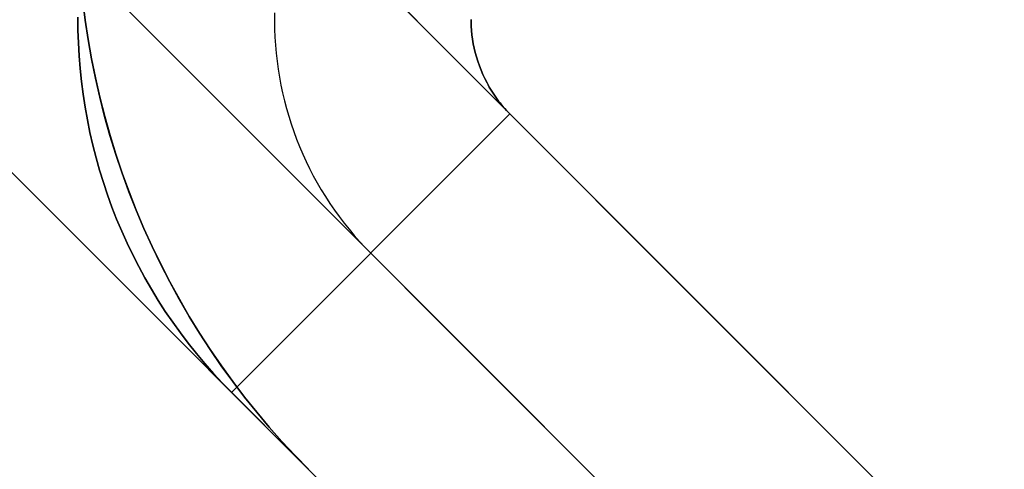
# Model space of a CAD drawing. Header units: millimetres. Extents: x -1690 to 192, y -898 to 54.
# Tile 4 of 256: x -1679.33 to -1675.58, y -876.19 to -874.48. Entities that reach past the tile are written whole.
import ezdxf

# ---------------------------------------------------------------- set-up
doc = ezdxf.new("R2010")
doc.units = ezdxf.units.MM
doc.header["$MEASUREMENT"] = 0
doc.layers.add('OVIDIO 186x93x72h', color=7, linetype='Continuous')

msp = doc.modelspace()

# ---------------------------------------------------------------- linework, layer by layer
at = {"layer": 'OVIDIO 186x93x72h', "extrusion": (0.999884, 0.000231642, -0.015217)}
for points in [[(-874.4505, 691.7612), (-863.4878, -28.3221)], [(-863.4878, -28.3221), (-874.4505, 691.7612)], [(-864.5482, -28.3383), (-875.5109, 691.7451)], [(-875.5109, 691.7451), (-864.5482, -28.3383)]]:
    msp.add_lwpolyline(points, dxfattribs=at)
at = {"layer": 'OVIDIO 186x93x72h'}
for points in [[(-1688.4247, -863.879), (-1655.8984, -896.4053)], [(-1655.8984, -896.4053), (-1688.4247, -863.879)], [(-1656.4287, -896.9356), (-1688.955, -864.4093)], [(-1656.9591, -897.4659), (-1689.4853, -864.9397)], [(-1689.4853, -864.9397), (-1656.9591, -897.4659)], [(-1661.3785, -890.9252), (-1682.9446, -869.3591)], [(-1662.4391, -891.9859), (-1684.0052, -870.4197)], [(-1679.0925, -874.4085), (-1679.0833, -874.4821), (-1679.0721, -874.5558), (-1679.0591, -874.6293), (-1679.0443, -874.7027), (-1679.0276, -874.7758), (-1679.009, -874.8487), (-1678.9885, -874.9212), (-1678.9663, -874.9932), (-1678.9422, -875.0647), (-1678.9163, -875.1356), (-1678.8886, -875.2059), (-1678.8591, -875.2754), (-1678.8279, -875.3442), (-1678.795, -875.4121), (-1678.7605, -875.4791), (-1678.7243, -875.5452), (-1678.6865, -875.6102), (-1678.6472, -875.6741), (-1678.6064, -875.7368), (-1678.5642, -875.7984), (-1678.5205, -875.8588), (-1678.4756, -875.9178), (-1678.4293, -875.9756), (-1678.3818, -876.0319), (-1678.3331, -876.0869), (-1678.2833, -876.1404), (-1678.2325, -876.1925)], [(-1678.2325, -876.1925), (-1678.2833, -876.1404), (-1678.3331, -876.0869), (-1678.3818, -876.0319), (-1678.4293, -875.9756), (-1678.4756, -875.9178), (-1678.5205, -875.8588), (-1678.5642, -875.7984), (-1678.6064, -875.7368), (-1678.6472, -875.6741), (-1678.6865, -875.6102), (-1678.7243, -875.5452), (-1678.7605, -875.4791), (-1678.795, -875.4121), (-1678.8279, -875.3442), (-1678.8591, -875.2754), (-1678.8886, -875.2059), (-1678.9163, -875.1356), (-1678.9422, -875.0647), (-1678.9663, -874.9932), (-1678.9885, -874.9212), (-1679.009, -874.8487), (-1679.0276, -874.7758), (-1679.0443, -874.7027), (-1679.0591, -874.6293), (-1679.0721, -874.5558), (-1679.0833, -874.4821), (-1679.0925, -874.4085)], [(-1679.0922, -874.4083), (-1679.0829, -874.482), (-1679.0718, -874.5556), (-1679.0588, -874.6292), (-1679.044, -874.7025), (-1679.0273, -874.7757), (-1679.0087, -874.8485), (-1678.9883, -874.921), (-1678.966, -874.993), (-1678.9419, -875.0646), (-1678.916, -875.1355), (-1678.8884, -875.2058), (-1678.8589, -875.2753), (-1678.8277, -875.3441), (-1678.7949, -875.412), (-1678.7603, -875.479), (-1678.7242, -875.5451), (-1678.6864, -875.6101), (-1678.6471, -875.674), (-1678.6063, -875.7368), (-1678.5641, -875.7984), (-1678.5205, -875.8587), (-1678.4755, -875.9178), (-1678.4292, -875.9755), (-1678.3818, -876.0319), (-1678.3331, -876.0869), (-1678.2833, -876.1404), (-1678.2325, -876.1925)], [(-1678.5252, -875.8998), (-1677.4645, -874.8392)], [(-1677.4645, -874.8392), (-1678.5252, -875.8998)], [(-1678.5252, -875.8998), (-1677.4648, -874.8395)], [(-1677.4645, -874.8392), (-1666.8586, -885.4451)], [(-1666.8586, -885.4451), (-1677.4645, -874.8392)], [(-1667.3889, -885.9755), (-1677.9948, -875.3695)], [(-1678.5252, -875.8998), (-1667.9192, -886.5058)], [(-1667.9192, -886.5058), (-1678.5252, -875.8998)]]:
    msp.add_lwpolyline(points, dxfattribs=at)
at = {"layer": 'OVIDIO 186x93x72h', "extrusion": (0, 1.52165e-08, 1)}
for points in [[(-1678.2325, -876.1925), (-1678.2833, -876.1404), (-1678.3331, -876.0869), (-1678.3818, -876.0319), (-1678.4293, -875.9756), (-1678.4755, -875.9178), (-1678.5205, -875.8587), (-1678.5641, -875.7984), (-1678.6063, -875.7368), (-1678.6471, -875.674), (-1678.6864, -875.6101), (-1678.7242, -875.5451), (-1678.7604, -875.4791), (-1678.7949, -875.4121), (-1678.8278, -875.3441), (-1678.859, -875.2754), (-1678.8884, -875.2058), (-1678.9161, -875.1355), (-1678.942, -875.0646), (-1678.9661, -874.9931), (-1678.9884, -874.9211), (-1679.0088, -874.8486), (-1679.0274, -874.7758), (-1679.0441, -874.7026), (-1679.0589, -874.6292), (-1679.0719, -874.5557), (-1679.083, -874.4821), (-1679.0923, -874.4084), (-1679.0997, -874.3348), (-1679.1053, -874.2613), (-1679.109, -874.188), (-1679.111, -874.1149), (-1679.1112, -874.0421)], [(-1679.1112, -874.0421), (-1679.111, -874.1149), (-1679.109, -874.188), (-1679.1053, -874.2613), (-1679.0997, -874.3348), (-1679.0923, -874.4084), (-1679.083, -874.4821), (-1679.0719, -874.5557), (-1679.0589, -874.6292), (-1679.0441, -874.7026), (-1679.0274, -874.7758), (-1679.0088, -874.8486), (-1678.9884, -874.9211), (-1678.9661, -874.9931), (-1678.942, -875.0646), (-1678.9161, -875.1355), (-1678.8884, -875.2058), (-1678.859, -875.2754), (-1678.8278, -875.3441), (-1678.7949, -875.4121), (-1678.7604, -875.4791), (-1678.7242, -875.5451), (-1678.6864, -875.6101), (-1678.6471, -875.674), (-1678.6063, -875.7368), (-1678.5641, -875.7984), (-1678.5205, -875.8587), (-1678.4755, -875.9178), (-1678.4293, -875.9756), (-1678.3818, -876.0319), (-1678.3331, -876.0869), (-1678.2833, -876.1404), (-1678.2325, -876.1925)]]:
    msp.add_lwpolyline(points, dxfattribs=at)
at = {"layer": 'OVIDIO 186x93x72h', "extrusion": (-0.000134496, 1, 2.04719e-06)}
msp.add_lwpolyline([(1679.2289, 717.3754), (1677.7294, 717.3525)], dxfattribs=at)
at = {"layer": 'OVIDIO 186x93x72h', "extrusion": (0.00761, 0.003153, 0.999966)}
msp.add_lwpolyline([(-1684.3692, -877.468), (-1682.9838, -876.894)], dxfattribs=at)
at = {"layer": 'OVIDIO 186x93x72h'}
for points in [[(-1678.5252, -875.8998, 717.3736), (-1678.5601, -875.864, 717.3736), (-1678.5941, -875.8273, 717.3736), (-1678.6271, -875.7899, 717.3736), (-1678.6592, -875.7516, 717.3735), (-1678.6903, -875.7126, 717.3735), (-1678.7204, -875.6728, 717.3735), (-1678.7495, -875.6324, 717.3735), (-1678.7776, -875.5912, 717.3735), (-1678.8046, -875.5494, 717.3735), (-1678.8306, -875.5069, 717.3735), (-1678.8554, -875.4639, 717.3735), (-1678.8792, -875.4203, 717.3735), (-1678.9019, -875.3761, 717.3735), (-1678.9234, -875.3314, 717.3735), (-1678.9438, -875.2862, 717.3735), (-1678.9631, -875.2405, 717.3736), (-1678.9811, -875.1944, 717.3736), (-1678.998, -875.1478, 717.3737), (-1679.0138, -875.1009, 717.3738), (-1679.0283, -875.0536, 717.3739), (-1679.0417, -875.0061, 717.3739), (-1679.0538, -874.9582, 717.374), (-1679.0649, -874.9101, 717.3741), (-1679.0747, -874.8617, 717.3741), (-1679.0834, -874.8132, 717.3741), (-1679.0908, -874.7645, 717.3742), (-1679.0972, -874.7157, 717.3741), (-1679.1023, -874.6668, 717.3741), (-1679.1063, -874.6178, 717.374), (-1679.1091, -874.5689, 717.3739), (-1679.1107, -874.5199, 717.3738), (-1679.1111, -874.471, 717.3736)], [(-1679.1111, -874.471, 717.3736), (-1679.1107, -874.5199, 717.3738), (-1679.1091, -874.5689, 717.3739), (-1679.1063, -874.6178, 717.374), (-1679.1023, -874.6668, 717.3741), (-1679.0972, -874.7157, 717.3741), (-1679.0908, -874.7645, 717.3742), (-1679.0834, -874.8132, 717.3741), (-1679.0747, -874.8617, 717.3741), (-1679.0649, -874.9101, 717.3741), (-1679.0538, -874.9582, 717.374), (-1679.0417, -875.0061, 717.3739), (-1679.0283, -875.0536, 717.3739), (-1679.0138, -875.1009, 717.3738), (-1678.998, -875.1478, 717.3737), (-1678.9811, -875.1944, 717.3736), (-1678.9631, -875.2405, 717.3736), (-1678.9438, -875.2862, 717.3735), (-1678.9234, -875.3314, 717.3735), (-1678.9019, -875.3761, 717.3735), (-1678.8792, -875.4203, 717.3735), (-1678.8554, -875.4639, 717.3735), (-1678.8306, -875.5069, 717.3735), (-1678.8046, -875.5494, 717.3735), (-1678.7776, -875.5912, 717.3735), (-1678.7495, -875.6324, 717.3735), (-1678.7204, -875.6728, 717.3735), (-1678.6903, -875.7126, 717.3735), (-1678.6592, -875.7516, 717.3735), (-1678.6271, -875.7899, 717.3736), (-1678.5941, -875.8273, 717.3736), (-1678.5601, -875.864, 717.3736), (-1678.5252, -875.8998, 717.3736)], [(-1678.361, -874.4547, 717.3619), (-1678.3614, -874.4854, 717.3622), (-1678.361, -874.5161, 717.3625), (-1678.3599, -874.5467, 717.3627), (-1678.358, -874.5773, 717.363), (-1678.3553, -874.6079, 717.3633), (-1678.3519, -874.6384, 717.3637), (-1678.3477, -874.6688, 717.364), (-1678.3428, -874.6991, 717.3643), (-1678.3372, -874.7293, 717.3646), (-1678.3309, -874.7593, 717.3649), (-1678.3238, -874.7892, 717.3653), (-1678.3159, -874.8189, 717.3656), (-1678.3074, -874.8483, 717.366), (-1678.2981, -874.8776, 717.3663), (-1678.2882, -874.9066, 717.3667), (-1678.2775, -874.9354, 717.367), (-1678.2661, -874.9639, 717.3674), (-1678.254, -874.9921, 717.3678), (-1678.2412, -875.02, 717.3681), (-1678.2277, -875.0476, 717.3685), (-1678.2136, -875.0748, 717.3689), (-1678.1987, -875.1017, 717.3693), (-1678.1833, -875.1282, 717.3697), (-1678.1672, -875.1543, 717.37), (-1678.1504, -875.1801, 717.3704), (-1678.133, -875.2054, 717.3708), (-1678.1151, -875.2303, 717.3712), (-1678.0965, -875.2547, 717.3716), (-1678.0773, -875.2787, 717.372), (-1678.0576, -875.3021, 717.3724), (-1678.0372, -875.3251, 717.3728), (-1678.0163, -875.3476, 717.3732), (-1677.9949, -875.3696, 717.3736)], [(-1677.6121, -874.4798, 717.3477), (-1677.6121, -874.4881, 717.3483), (-1677.6116, -874.5048, 717.3495), (-1677.6106, -874.5215, 717.3508), (-1677.6089, -874.5382, 717.3521), (-1677.6067, -874.555, 717.3535), (-1677.6039, -874.5718, 717.3548), (-1677.6005, -874.5887, 717.3561), (-1677.5964, -874.6055, 717.3573), (-1677.5918, -874.6223, 717.3585), (-1677.5866, -874.639, 717.3596), (-1677.5808, -874.6557, 717.3607), (-1677.5744, -874.6723, 717.3618), (-1677.5674, -874.6887, 717.3629), (-1677.5598, -874.7049, 717.3639), (-1677.5516, -874.721, 717.3649), (-1677.5473, -874.7289, 717.3654), (-1677.5429, -874.7368, 717.366), (-1677.5382, -874.7447, 717.3665), (-1677.5335, -874.7524, 717.367), (-1677.5285, -874.7601, 717.3675), (-1677.5235, -874.7677, 717.368), (-1677.5182, -874.7753, 717.3685), (-1677.5129, -874.7827, 717.3691), (-1677.5074, -874.7901, 717.3696), (-1677.5017, -874.7974, 717.3701), (-1677.4959, -874.8046, 717.3707), (-1677.4899, -874.8117, 717.3712), (-1677.4838, -874.8187, 717.3718), (-1677.4775, -874.8257, 717.3724), (-1677.4711, -874.8325, 717.373), (-1677.4645, -874.8392, 717.3736)], [(-1677.4645, -874.8392, 717.3736), (-1677.4711, -874.8325, 717.373), (-1677.4775, -874.8257, 717.3724), (-1677.4838, -874.8187, 717.3718), (-1677.4899, -874.8117, 717.3712), (-1677.4959, -874.8046, 717.3707), (-1677.5017, -874.7974, 717.3701), (-1677.5074, -874.7901, 717.3696), (-1677.5129, -874.7827, 717.3691), (-1677.5182, -874.7753, 717.3685), (-1677.5235, -874.7677, 717.368), (-1677.5285, -874.7601, 717.3675), (-1677.5335, -874.7524, 717.367), (-1677.5382, -874.7447, 717.3665), (-1677.5429, -874.7368, 717.366), (-1677.5473, -874.7289, 717.3654), (-1677.5516, -874.721, 717.3649), (-1677.5598, -874.7049, 717.3639), (-1677.5674, -874.6887, 717.3629), (-1677.5744, -874.6723, 717.3618), (-1677.5808, -874.6557, 717.3607), (-1677.5866, -874.639, 717.3596), (-1677.5918, -874.6223, 717.3585), (-1677.5964, -874.6055, 717.3573), (-1677.6005, -874.5887, 717.3561), (-1677.6039, -874.5718, 717.3548), (-1677.6067, -874.555, 717.3535), (-1677.6089, -874.5382, 717.3521), (-1677.6106, -874.5215, 717.3508), (-1677.6116, -874.5048, 717.3495), (-1677.6121, -874.4881, 717.3483), (-1677.6121, -874.4798, 717.3477)]]:
    msp.add_polyline3d(points, dxfattribs=at)

doc.saveas('drawing.dxf')
